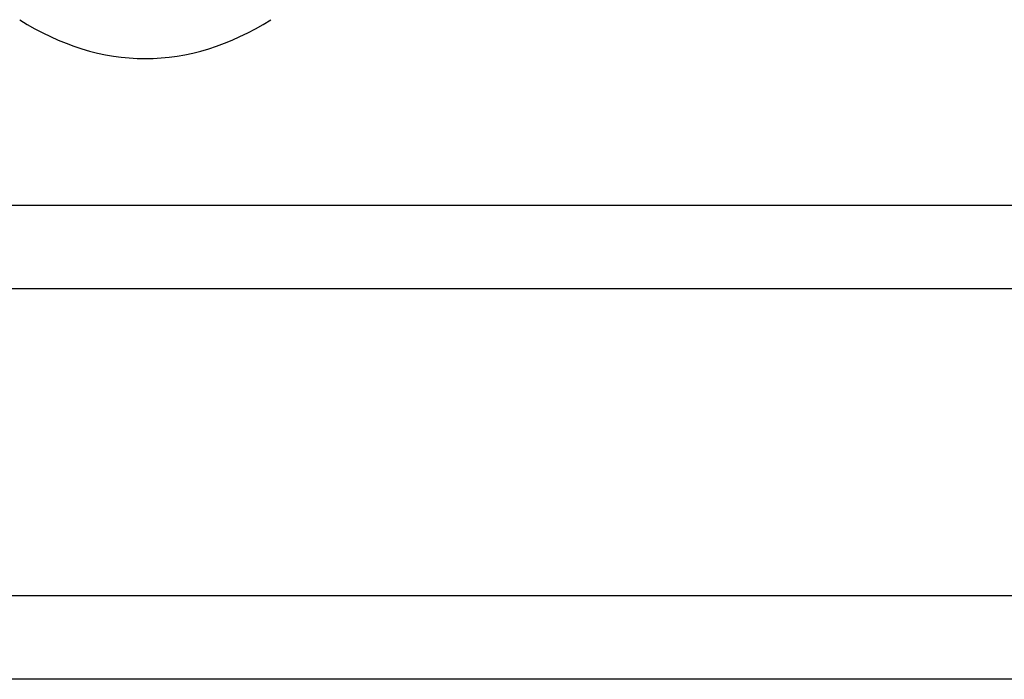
# Model space of a CAD drawing. Header units: millimetres. Extents: x 868 to 1264, y 477 to 609.
# Tile 4 of 51: x 1140 to 1158, y 500 to 512. Entities that reach past the tile are written whole.
import ezdxf

# ---------------------------------------------------------------- set-up
doc = ezdxf.new("R2010")
doc.units = ezdxf.units.MM
doc.layers.add('2', color=7, linetype='CONTINUOUS')

msp = doc.modelspace()

# ---------------------------------------------------------------- linework, layer by layer
at = {"layer": '2', "color": 7, "linetype": 'Continuous'}
msp.add_line((1220.81, 508.613), (1115.81, 508.613), dxfattribs=at)
msp.add_ellipse((1142.31, 522.505), major_axis=(0, 11.258), ratio=0.57735, start_param=2.788096, end_param=3.495089, dxfattribs=at)
for points in [[(1220.81, 507.113), (1115.81, 507.113)], [(1263.81, 501.613), (1062.233, 501.613)], [(1263.81, 500.113), (1018.81, 500.113)]]:
    msp.add_open_spline(points, degree=1, dxfattribs=at)

doc.saveas('drawing.dxf')
